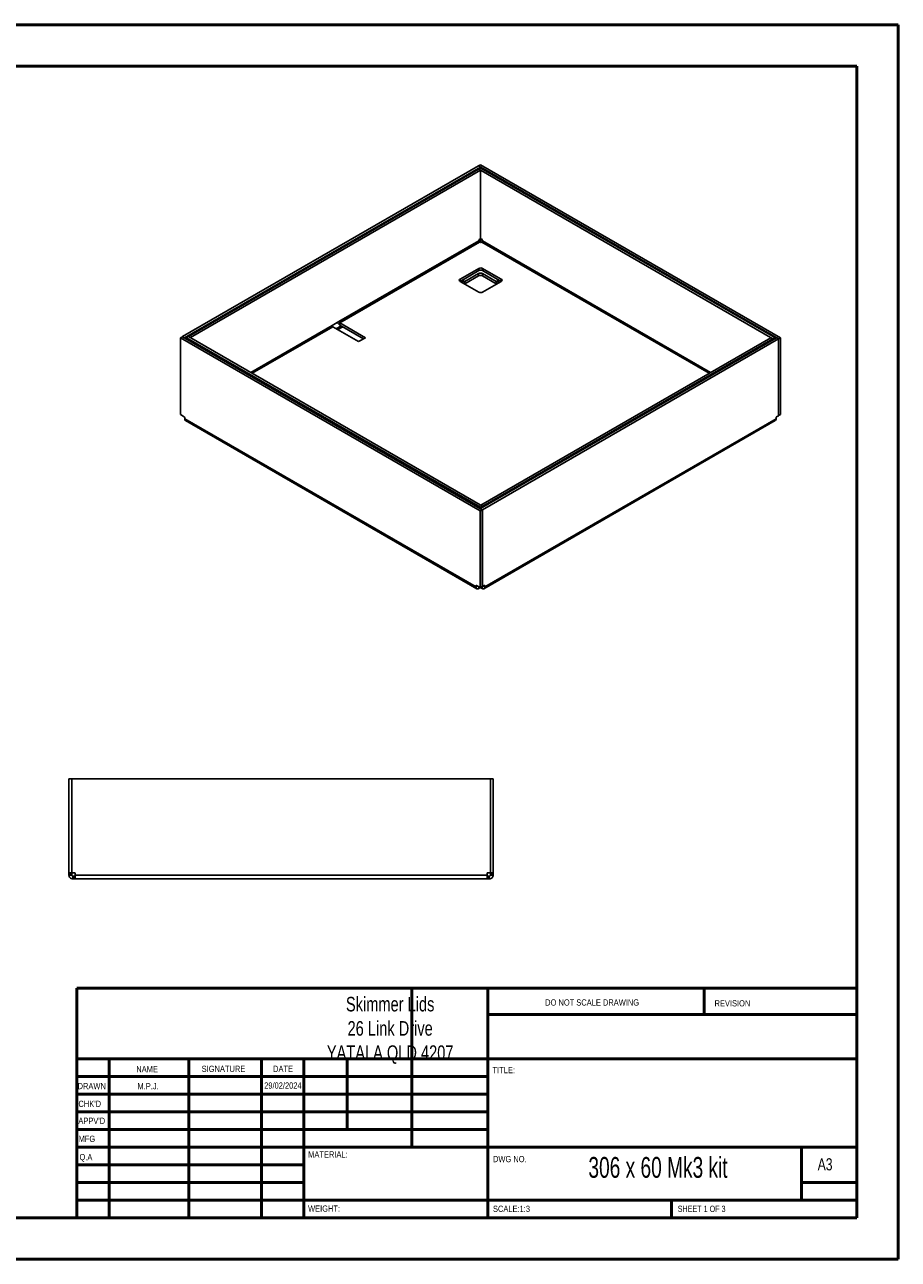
# Model space of a CAD drawing. Header units: millimetres. Extents: x 0 to 420, y 0 to 297.
# Tile 2 of 2: x 210 to 420, y 0 to 297. Entities that reach past the tile are written whole.
import ezdxf

# ---------------------------------------------------------------- set-up
doc = ezdxf.new("R2010")
doc.units = ezdxf.units.MM
doc.styles.add('SLDTEXTSTYLE0', font='TXT', dxfattribs={"width": 0.6875})
doc.styles.add('SLDTEXTSTYLE1', font='TXT', dxfattribs={"width": 0.75})

msp = doc.modelspace()

# ---------------------------------------------------------------- linework, layer by layer
at = {"color": 7, "linetype": 'Continuous', "lineweight": 50}
for p, q in [((0.38, 297.21), (420.38, 297.21)), ((420.38, 0.21), (420.38, 297.21)), ((10.38, 287.21), (410.38, 287.21)), ((410.38, 287.21), (410.38, 10.21)), ((222.88, 65.46), (410.08, 65.46)), ((222.88, 65.46), (222.88, 10.21)), ((303.48, 65.46), (303.48, 27.21)), ((321.68, 65.46), (321.68, 10.21)), ((373.68, 59.09), (373.68, 65.46)), ((410.08, 59.09), (321.68, 59.09)), ((410.08, 48.46), (222.88, 48.46)), ((230.68, 48.46), (230.68, 10.21)), ((249.87, 48.46), (249.87, 10.21)), ((267.28, 48.46), (267.28, 10.21)), ((277.48, 10.21), (277.48, 48.46)), ((287.88, 31.46), (287.88, 48.46)), ((321.68, 44.21), (222.88, 44.21)), ((321.68, 39.96), (222.88, 39.96)), ((321.68, 35.71), (222.88, 35.71)), ((321.68, 31.46), (222.88, 31.46)), ((277.48, 27.21), (222.88, 27.21)), ((277.48, 27.21), (410.08, 27.21)), ((397.08, 14.46), (397.08, 27.21)), ((277.48, 22.96), (222.88, 22.96)), ((277.48, 18.71), (222.88, 18.71)), ((410.08, 18.71), (397.08, 18.71)), ((222.88, 14.46), (410.38, 14.46)), ((365.88, 10.21), (365.88, 14.46)), ((10.38, 10.21), (410.38, 10.21)), ((0.38, 0.21), (420.38, 0.21))]:
    msp.add_line(p, q, dxfattribs=at)
at = {"color": 7, "linetype": 'Continuous', "lineweight": 25}
for p, q in [((319.44, 263.25), (248.28, 222.17)), ((319.91, 262.98), (248.76, 221.9)), ((319.5, 262.47), (249.76, 222.21)), ((319.97, 262.2), (250.23, 221.93)), ((319.91, 262.98), (319.44, 263.25)), ((319.95, 263.52), (319.48, 263.24)), ((319.48, 263.23), (319.48, 263.24)), ((391.56, 221.63), (319.48, 263.24)), ((319.97, 262.2), (319.5, 262.47)), ((320.01, 262.73), (319.54, 262.46)), ((319.54, 262.45), (319.54, 262.46)), ((390.2, 221.67), (319.54, 262.46)), ((319.91, 262.68), (319.91, 262.98)), ((392.03, 221.91), (319.95, 263.52)), ((319.97, 245.78), (319.97, 262.2)), ((390.67, 221.94), (320.01, 262.73)), ((319.53, 245.21), (285.93, 225.82)), ((286.12, 225.49), (319.71, 244.89)), ((319.53, 245.21), (319.53, 245.25)), ((319.75, 244.86), (319.71, 244.89)), ((319.76, 245.66), (319.97, 245.78)), ((319.91, 244.81), (319.91, 245.75)), ((320.21, 245.66), (319.97, 245.8)), ((320.26, 244.89), (320.22, 244.86)), ((320.26, 244.89), (374.89, 213.35)), ((320.44, 245.21), (320.44, 245.25)), ((375.27, 213.56), (320.44, 245.21)), ((319.51, 238.59), (315.04, 236.01)), ((315.04, 235.46), (319.51, 238.05)), ((319.51, 238.59), (319.51, 238.05)), ((324.94, 236.01), (320.46, 238.59)), ((320.46, 238.59), (320.46, 238.05)), ((320.46, 238.05), (324.94, 235.46)), ((315.04, 236.01), (315.04, 235.46)), ((315.04, 235.46), (319.51, 232.88)), ((315.68, 235.37), (315.44, 235.23)), ((316.16, 235.43), (315.57, 235.77)), ((315.66, 235.17), (316.16, 234.88)), ((315.67, 235.23), (315.68, 235.37)), ((319.46, 237.33), (316.16, 235.43)), ((319.46, 236.79), (316.16, 234.88)), ((316.16, 235.43), (316.16, 234.88)), ((319.46, 236.79), (319.46, 237.33)), ((323.7, 235.43), (320.4, 237.33)), ((320.4, 237.33), (320.4, 236.79)), ((323.7, 234.88), (320.4, 236.79)), ((320.46, 232.88), (324.94, 235.46)), ((324.3, 235.78), (323.7, 235.43)), ((323.7, 234.88), (323.7, 235.43)), ((323.7, 234.88), (324.2, 235.17)), ((324.18, 235.37), (324.18, 235.23)), ((324.48, 235.2), (324.18, 235.37)), ((324.94, 236.01), (324.94, 235.46)), ((285.93, 225.82), (284.28, 224.86)), ((284.28, 224.86), (264.7, 213.56)), ((265.08, 213.35), (284.47, 224.54)), ((284.47, 224.54), (290.64, 220.97)), ((286.45, 224.75), (285.27, 224.07)), ((285.64, 223.86), (286.82, 224.54)), ((292.29, 221.92), (286.12, 225.49)), ((286.12, 225.49), (286.12, 224.94)), ((291.82, 221.65), (286.12, 224.94)), ((247.83, 221.88), (248.3, 222.15)), ((247.83, 221.88), (319.9, 180.27)), ((247.83, 203.42), (247.83, 221.88)), ((248.76, 221.9), (248.28, 222.17)), ((248.28, 222.17), (248.28, 222.14)), ((248.3, 222.15), (320.37, 180.54)), ((248.76, 221.89), (248.76, 221.9)), ((249.3, 221.91), (249.77, 222.18)), ((249.3, 221.91), (319.96, 181.12)), ((249.3, 221.57), (249.3, 221.91)), ((250.23, 221.93), (249.76, 222.21)), ((249.76, 222.21), (249.76, 222.18)), ((249.77, 222.18), (320.43, 181.39)), ((250.23, 221.92), (250.23, 221.93)), ((290.64, 220.97), (292.29, 221.92)), ((319.94, 180.81), (391.1, 221.89)), ((320, 181.66), (389.74, 221.92)), ((320.41, 180.53), (391.57, 221.61)), ((320.47, 181.38), (390.21, 221.65)), ((389.74, 221.92), (390.21, 221.65)), ((390.67, 221.94), (390.2, 221.67)), ((390.2, 221.65), (390.2, 221.67)), ((390.21, 221.38), (390.21, 221.65)), ((390.67, 221.64), (390.67, 221.94)), ((391.1, 221.89), (391.57, 221.61)), ((392.03, 221.91), (391.56, 221.63)), ((391.56, 221.62), (391.56, 221.63)), ((391.57, 221.61), (391.57, 203.16)), ((392.03, 203.45), (392.03, 221.91)), ((248.73, 202.9), (247.83, 203.42)), ((248.85, 202.38), (248.85, 202.7)), ((248.85, 202.38), (318.88, 161.96)), ((391, 202.38), (320.98, 161.96)), ((391, 202.38), (391, 202.7)), ((391.12, 202.9), (391.57, 203.16)), ((392.03, 203.45), (391.57, 203.19)), ((249.04, 201.96), (319.07, 161.53)), ((320.78, 161.53), (390.81, 201.96)), ((319.96, 181.12), (320.43, 181.39)), ((320, 181.66), (320.47, 181.38)), ((320, 181.64), (320, 181.66)), ((320.43, 181.09), (320.43, 181.39)), ((320.47, 181.11), (320.47, 181.38)), ((319.9, 180.27), (320.37, 180.54)), ((319.9, 161.82), (319.9, 180.27)), ((319.94, 180.81), (320.41, 180.53)), ((319.94, 180.79), (319.94, 180.81)), ((319.96, 180.82), (319.96, 181.12)), ((320.37, 162.09), (320.37, 180.54)), ((320.41, 180.53), (320.41, 162.08)), ((318.88, 162.27), (319, 162.34)), ((318.88, 161.96), (318.88, 162.27)), ((318.88, 161.96), (319.27, 162.18)), ((319, 162.34), (319.9, 161.82)), ((319.54, 161.58), (319.54, 162.03)), ((319.81, 161.73), (319.54, 161.58)), ((319.81, 161.73), (319.81, 161.87)), ((319.9, 161.82), (320.37, 162.09)), ((320.04, 161.73), (320.04, 161.9)), ((320.32, 161.58), (320.04, 161.73)), ((320.32, 161.58), (320.32, 162.05)), ((320.41, 162.08), (320.37, 162.1)), ((320.41, 162.08), (320.86, 162.34)), ((320.98, 161.96), (320.59, 162.18)), ((320.98, 162.27), (320.86, 162.34)), ((320.98, 162.27), (320.98, 161.96)), ((221, 115.81), (221.67, 115.81)), ((221, 93.21), (221, 115.81)), ((221.67, 93.21), (221.67, 115.81)), ((221.69, 115.81), (221.69, 93.21)), ((221.69, 115.81), (322.32, 115.81)), ((322.32, 115.81), (322.32, 93.21)), ((323, 115.81), (322.34, 115.81)), ((322.34, 93.21), (322.34, 115.81)), ((323, 93.21), (323, 115.81)), ((221, 93.21), (221.67, 93.21)), ((221, 93.04), (221, 93.21)), ((221, 93.04), (221.67, 93.04)), ((221, 92.66), (221, 93.04)), ((221, 92.66), (221.67, 92.66)), ((221.67, 93.04), (221.67, 93.21)), ((221.67, 92.66), (221.67, 93.04)), ((221.69, 93.21), (222.32, 93.21)), ((221.94, 91.73), (221.94, 92.39)), ((222.32, 92.39), (221.94, 92.39)), ((222.32, 91.73), (222.32, 92.39)), ((222.49, 92.39), (222.32, 92.39)), ((222.49, 93.04), (222.49, 92.66)), ((321.52, 92.66), (222.49, 92.66)), ((321.52, 92.66), (321.52, 93.04)), ((321.69, 92.39), (321.52, 92.39)), ((321.69, 93.21), (322.32, 93.21)), ((321.69, 91.73), (321.69, 92.39)), ((322.07, 92.39), (321.69, 92.39)), ((322.07, 91.73), (322.07, 92.39)), ((323, 93.21), (322.34, 93.21)), ((322.34, 93.04), (322.34, 93.21)), ((323, 93.04), (322.34, 93.04)), ((322.34, 92.66), (322.34, 93.04)), ((323, 92.66), (322.34, 92.66)), ((323, 93.04), (323, 93.21)), ((323, 92.66), (323, 93.04)), ((222.32, 91.73), (221.94, 91.73)), ((222.49, 91.73), (222.32, 91.73)), ((321.52, 91.73), (222.49, 91.73)), ((321.69, 91.73), (321.52, 91.73)), ((322.07, 91.73), (321.69, 91.73))]:
    msp.add_line(p, q, dxfattribs=at)
at = {"color": 7, "linetype": 'Continuous', "lineweight": 25, "flags": 128}
for points in [[(315.67, 235.23), (315.64, 235.12), (315.64, 235.12)], [(324.24, 235.06), (324.21, 235.12), (324.18, 235.23)]]:
    msp.add_lwpolyline(points, dxfattribs=at)
at = {"color": 7, "linetype": 'Continuous', "lineweight": 25}
for centre, radius, start, end in [((320.04, 245.23), 0.512, 122.6055, 177.3945), ((319.99, 245.32), 0.512, 242.6097, 297.3903), ((319.93, 245.23), 0.512, 2.6055, 57.3945), ((319.99, 237.68), 1.02, 62.6097, 117.3903), ((319.99, 237.14), 1.02, 62.6097, 117.3903), ((315.14, 235.73), 0.291, 110.7834, 249.2166), ((314.76, 235.31), 0.918, 3.8684, 30.8081), ((319.93, 236.42), 1.02, 62.6097, 117.3903), ((319.93, 235.88), 1.02, 62.6097, 117.3903), ((325.07, 235.31), 0.898, 146.105, 176.3604), ((324.83, 235.73), 0.291, 290.7834, 69.2166), ((319.99, 233.79), 1.02, 242.6097, 297.3903), ((286.34, 225.83), 0.41, 182.6055, 237.3945), ((284.69, 224.88), 0.41, 182.6055, 237.3945), ((286.89, 226.15), 1.43, 202.2599, 237.3589), ((248.59, 202.69), 0.256, 2.6055, 57.3945), ((391.26, 202.69), 0.256, 122.6055, 177.3945), ((318.95, 162.28), 0.0728, 50.7967, 189.214), ((319.93, 161.51), 0.256, 62.6097, 117.3903), ((320.9, 162.28), 0.0728, 350.786, 129.2033), ((222.32, 93.04), 0.167, 0, 90), ((321.69, 93.04), 0.167, 90, 180)]:
    msp.add_arc(centre, radius, start, end, dxfattribs=at)
for points in [[(319.71, 244.89), (319.69, 244.9), (319.64, 244.94), (319.58, 245.02), (319.53, 245.12), (319.53, 245.18), (319.53, 245.21)], [(320.44, 245.21), (320.44, 245.18), (320.44, 245.12), (320.39, 245.02), (320.33, 244.94), (320.28, 244.9), (320.26, 244.89)], [(318.88, 161.96), (318.89, 161.86), (318.91, 161.68), (319.06, 161.51), (319.28, 161.46), (319.45, 161.54), (319.54, 161.58)], [(320.32, 161.58), (320.4, 161.54), (320.57, 161.46), (320.79, 161.51), (320.95, 161.68), (320.97, 161.86), (320.98, 161.96)], [(221, 92.66), (221.02, 92.54), (221.05, 92.29), (221.26, 91.98), (221.57, 91.77), (221.81, 91.74), (221.94, 91.73)], [(221.67, 92.66), (221.67, 92.62), (221.68, 92.55), (221.74, 92.47), (221.83, 92.4), (221.9, 92.4), (221.94, 92.39)], [(222.49, 91.73), (222.49, 91.74), (222.49, 91.77), (222.49, 91.98), (222.49, 92.29), (222.49, 92.54), (222.49, 92.66)], [(321.52, 92.66), (321.52, 92.54), (321.52, 92.29), (321.52, 91.98), (321.52, 91.77), (321.52, 91.74), (321.52, 91.73)], [(322.07, 92.39), (322.11, 92.4), (322.18, 92.4), (322.26, 92.47), (322.33, 92.55), (322.33, 92.62), (322.34, 92.66)], [(322.07, 91.73), (322.19, 91.74), (322.44, 91.77), (322.75, 91.98), (322.96, 92.29), (322.99, 92.54), (323, 92.66)]]:
    msp.add_open_spline(points, degree=3, dxfattribs=at)
for points, knots in [([(249.04, 201.96), (249.04, 201.96), (248.97, 201.97), (248.88, 202.11), (248.86, 202.29), (248.85, 202.38)], [0, 0, 0, 0, 0.0001021, 0.5000511, 1, 1, 1, 1]), ([(391, 202.38), (390.99, 202.29), (390.97, 202.11), (390.88, 201.97), (390.81, 201.96), (390.81, 201.96)], [0, 0, 0, 0, 0.499949, 0.999898, 1, 1, 1, 1])]:
    msp.add_open_spline(points, degree=3, knots=knots, dxfattribs=at)

# ---------------------------------------------------------------- texts
at = {"color": 7, "linetype": 'Continuous', "lineweight": 0}
for s, insert, char_height, attachment_point, style in [('Skimmer Lids^J26 Link Drive^JYATALA QLD 4207', (298.23, 63.35), 3.5, 2, 'SLDTEXTSTYLE1'), ('DO NOT SCALE DRAWING', (335.49, 62.75), 1.5, 1, 'SLDTEXTSTYLE1'), ('REVISION', (376.21, 62.55), 1.5, 1, 'SLDTEXTSTYLE1'), ('NAME', (237.2, 46.72), 1.5, 1, 'SLDTEXTSTYLE1'), ('SIGNATURE', (252.91, 46.78), 1.5, 1, 'SLDTEXTSTYLE1'), ('DATE', (270.09, 46.79), 1.5, 1, 'SLDTEXTSTYLE1'), ('TITLE:', (322.84, 46.49), 1.5, 1, 'SLDTEXTSTYLE1'), ('DRAWN', (223.09, 42.64), 1.5, 1, 'SLDTEXTSTYLE1'), ('M.P.J.', (240.04, 42.6), 1.499, 2, 'SLDTEXTSTYLE1'), ('29/02/2024', (272.45, 42.77), 1.499, 2, 'SLDTEXTSTYLE1'), ("CHK'D", (223.29, 38.37), 1.5, 1, 'SLDTEXTSTYLE1'), ("APPV'D", (223.28, 34.28), 1.5, 1, 'SLDTEXTSTYLE1'), ('MFG', (223.33, 29.95), 1.5, 1, 'SLDTEXTSTYLE1'), ('Q.A', (223.55, 25.56), 1.5, 1, 'SLDTEXTSTYLE1'), ('MATERIAL:', (278.52, 26.2), 1.5, 1, 'SLDTEXTSTYLE1'), ('DWG NO.', (322.95, 25.08), 1.5, 1, 'SLDTEXTSTYLE1'), ('306 x 60 Mk3 kit', (362.62, 24.83), 5, 2, 'SLDTEXTSTYLE0'), ('A3', (401, 24.52), 2.91, 1, 'SLDTEXTSTYLE1'), ('WEIGHT:', (278.5, 13.16), 1.499, 1, 'SLDTEXTSTYLE1'), ('SCALE:1:3', (322.95, 13.11), 1.5, 1, 'SLDTEXTSTYLE1'), ('SHEET 1 OF 3', (367.36, 13.11), 1.5, 1, 'SLDTEXTSTYLE0')]:
    msp.add_mtext(s, dxfattribs=dict(at, insert=insert, char_height=char_height, attachment_point=attachment_point, style=style))

doc.saveas('drawing.dxf')
